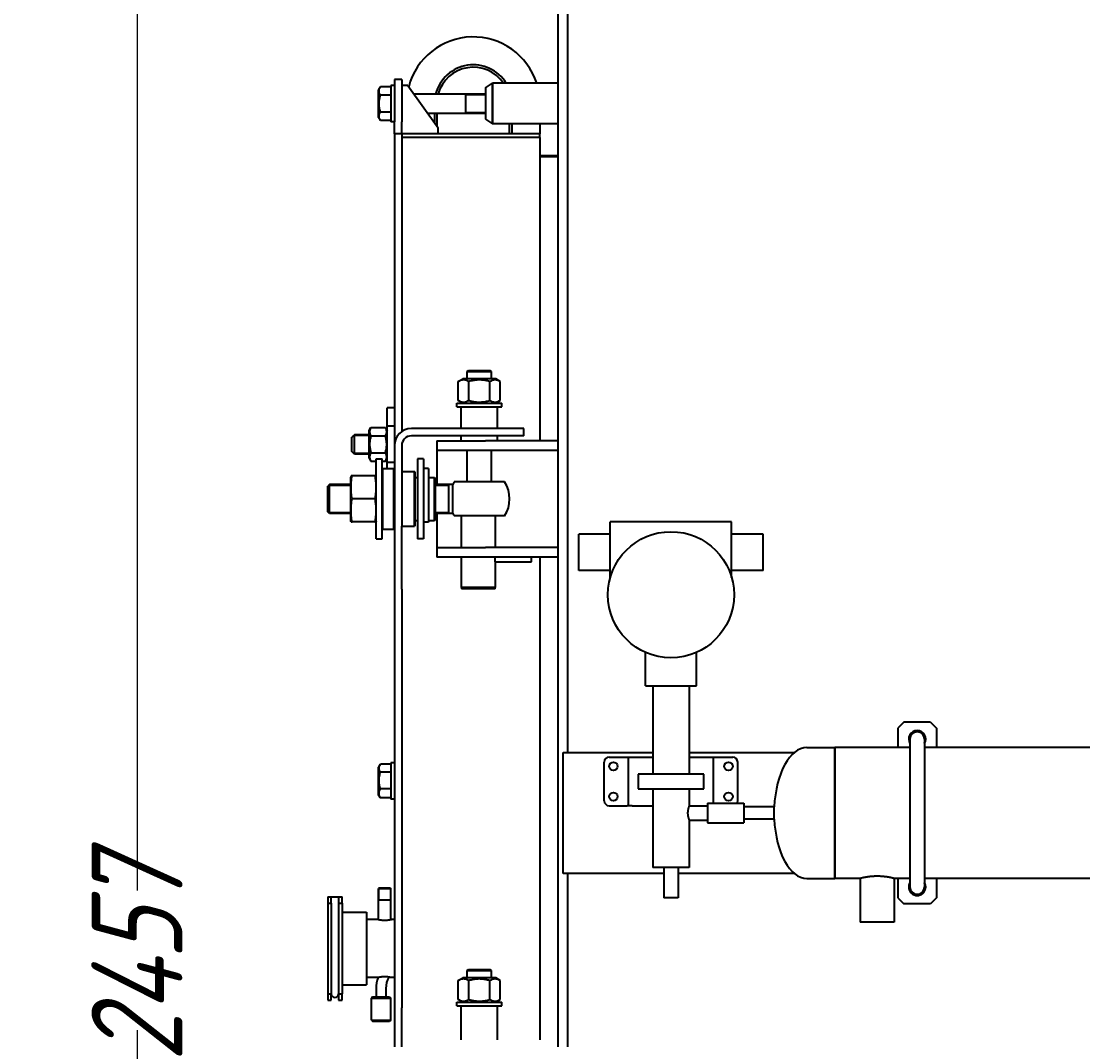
# Model space of a CAD drawing. Header units: millimetres. Extents: x -4428 to 3866, y -3426 to 3855.
# Tile 51 of 191: x -4388 to -3513, y 1719 to 2559. Entities that reach past the tile are written whole.
import ezdxf

# ---------------------------------------------------------------- set-up
doc = ezdxf.new("R2010")
doc.units = ezdxf.units.MM
doc.linetypes.add('K5LT_BASIC', pattern=[0])
doc.linetypes.add('K5LT_THIN', pattern=[0])
doc.layers.add('Системный слой', color=7, linetype='Continuous')
doc.styles.add('KDIMTEXTSTYLE', font='GOST_AU.SHX', dxfattribs={"width": 0.96, "oblique": 15, "height": 5})
doc.dimstyles.new('KDIMSTYLE (1.00)', dxfattribs={"dimtxt": 5, "dimasz": 1, "dimexe": 2, "dimexo": 0, "dimgap": 1, "dimtad": 1, "dimtxsty": 'KDIMTEXTSTYLE', "dimsah": 1, "dimcen": 0, "dimdle": 1, "dimadec": 0, "dimazin": 0, "dimtfac": 0.667, "dimtmove": 0, "dimatfit": 3, "dimfxl": 1, "dimtvp": 1, "dimtolj": 1, "dimtzin": 0, "dimarcsym": 0})

# ---------------------------------------------------------------- blocks, each defined once
blk = doc.blocks.new('KDIMARROW_01')
at = {"layer": 'Системный слой'}
blk.add_hatch(color=0, dxfattribs=at).paths.add_polyline_path([(0, 0), (-5, 0.66), (-4.5, 0), (-5, -0.66)])
at = {"layer": 'Системный слой', "color": 0, "linetype": 'K5LT_THIN', "lineweight": 20}
for p, q in [((-4.5, 0), (-5, 0.66)), ((-5, 0.66), (0, 0)), ((0, 0), (-5, -0.66)), ((-5, -0.66), (-4.5, 0)), ((0, 0), (-1, 0))]:
    blk.add_line(p, q, dxfattribs=at)
blk = doc.blocks.new('U0')
at = {"layer": 'Системный слой', "color": 150, "linetype": 'K5LT_BASIC', "lineweight": 40, "true_color": 0x0080ff}
for p, q in [((-3945.34, 1917.57), (-3945.34, 3012.57)), ((-3937.34, 1955.57), (-3937.34, 3012.57)), ((-4091.92, 2504.43), (-4093.34, 2501.97)), ((-4083.34, 2504.43), (-4091.92, 2504.43)), ((-4083.34, 2505.57), (-4083.34, 2475.57)), ((-4080.34, 2505.57), (-4083.34, 2505.57)), ((-4080.34, 2510.57), (-4080.34, 2500.57)), ((-4074.34, 2510.57), (-4080.34, 2510.57)), ((-4074.34, 2510.57), (-4074.34, 2500.57)), ((-4069.34, 2505.57), (-4074.34, 2505.57)), ((-4069.34, 2505.57), (-4044.34, 2470.57)), ((-4005.36, 2503.49), (-3999.34, 2507.32)), ((-4005.36, 2503.49), (-4005.36, 2477.66)), ((-3999.34, 2498.61), (-3999.34, 2507.32)), ((-3945.34, 2507.32), (-3999.34, 2507.32)), ((-3999.34, 2507.32), (-3999.34, 2473.82)), ((-4093.34, 2484.87), (-4093.34, 2501.97)), ((-4083.34, 2497.5), (-4091.92, 2497.5)), ((-4080.34, 2500.57), (-4080.34, 2475.57)), ((-4074.34, 2500.57), (-4074.34, 2475.57)), ((-4064.34, 2498.57), (-4005.36, 2498.57)), ((-4021.34, 2482.57), (-4021.34, 2498.57)), ((-3999.34, 2473.82), (-3999.34, 2498.61)), ((-4093.34, 2479.17), (-4093.34, 2484.87)), ((-4091.92, 2476.72), (-4093.34, 2479.17)), ((-4083.34, 2483.64), (-4091.92, 2483.64)), ((-4083.34, 2476.72), (-4091.92, 2476.72)), ((-4052.91, 2482.57), (-4005.36, 2482.57)), ((-4047.34, 2482.57), (-4047.34, 2474.77)), ((-4045.34, 2482.57), (-4045.34, 2471.97)), ((-4005.36, 2477.66), (-3999.34, 2473.82)), ((-4080.34, 2475.57), (-4083.34, 2475.57)), ((-4080.34, 2465.57), (-4080.34, 2475.57)), ((-4074.34, 2465.57), (-4074.34, 2475.57)), ((-4044.34, 2465.57), (-4044.34, 2470.57)), ((-3945.34, 2473.82), (-3999.34, 2473.82)), ((-3985.34, 2465.57), (-3985.34, 2473.82)), ((-3983.34, 2465.57), (-3983.34, 2473.82)), ((-3960.34, 2473.82), (-3960.34, 2465.57)), ((-4080.34, 2465.57), (-4080.34, 2208.57)), ((-4074.34, 2465.57), (-4080.34, 2465.57)), ((-3960.34, 2465.57), (-4074.34, 2465.57)), ((-4074.34, 2465.57), (-4074.34, 2220.06)), ((-3960.34, 2462.57), (-4074.34, 2462.57)), ((-4074.34, 2462.57), (-4074.34, 2220.06)), ((-3960.34, 2462.57), (-3960.34, 2465.57)), ((-3960.34, 2462.57), (-3960.34, 2212.57)), ((-3945.34, 2447.57), (-3960.34, 2447.57)), ((-3960.34, 2447.08), (-3945.34, 2447.08)), ((-4020.34, 2269.57), (-4019.34, 2270.57)), ((-4020.34, 2263.57), (-4020.34, 2269.57)), ((-4020.34, 2269.57), (-4000.34, 2269.57)), ((-4019.34, 2270.57), (-4001.34, 2270.57)), ((-4000.34, 2269.57), (-4001.34, 2270.57)), ((-4000.34, 2263.57), (-4000.34, 2269.57)), ((-4027.66, 2261.37), (-4023.84, 2263.57)), ((-4027.66, 2245.78), (-4027.66, 2261.37)), ((-3996.84, 2263.57), (-4023.84, 2263.57)), ((-4019, 2245.78), (-4019, 2261.37)), ((-4001.68, 2245.78), (-4001.68, 2261.37)), ((-3993.02, 2261.37), (-3996.84, 2263.57)), ((-3993.02, 2245.78), (-3993.02, 2261.37)), ((-4028.84, 2240.57), (-4028.84, 2243.57)), ((-4028.84, 2243.57), (-3991.84, 2243.57)), ((-4028.84, 2240.57), (-3991.84, 2240.57)), ((-4023.84, 2243.57), (-4027.66, 2245.78)), ((-4025.34, 2222.57), (-4025.34, 2240.57)), ((-3996.84, 2243.57), (-3993.02, 2245.78)), ((-3995.34, 2222.57), (-3995.34, 2240.57)), ((-3991.84, 2240.57), (-3991.84, 2243.57)), ((-4080.34, 2239.57), (-4086.34, 2239.57)), ((-4086.34, 2224.57), (-4086.34, 2239.57)), ((-4101.14, 2220.97), (-4099.72, 2223.43)), ((-4099.72, 2223.43), (-4087.75, 2223.43)), ((-4087.75, 2223.43), (-4086.34, 2220.97)), ((-4086.34, 2194.57), (-4086.34, 2224.57)), ((-4080.34, 2224.57), (-4086.34, 2224.57)), ((-4113.34, 2217.57), (-4115.34, 2215.57)), ((-4115.34, 2209.57), (-4115.34, 2215.57)), ((-4101.14, 2217.57), (-4113.34, 2217.57)), ((-4113.34, 2209.57), (-4113.34, 2217.57)), ((-4101.14, 2203.87), (-4101.14, 2220.97)), ((-4099.72, 2216.5), (-4087.75, 2216.5)), ((-3998.67, 2222.57), (-4066.34, 2222.57)), ((-3998.67, 2216.57), (-4066.34, 2216.57)), ((-4025.34, 2212.57), (-4025.34, 2216.57)), ((-3973.67, 2222.57), (-3998.67, 2222.57)), ((-3973.67, 2216.57), (-3998.67, 2216.57)), ((-3995.34, 2212.57), (-3995.34, 2216.57)), ((-3973.67, 2216.57), (-3973.67, 2222.57)), ((-4115.34, 2203.57), (-4115.34, 2209.57)), ((-4113.34, 2201.57), (-4113.34, 2209.57)), ((-4080.34, 2208.57), (-4080.34, 2142.21)), ((-4074.34, 2208.57), (-4074.34, 2142.21)), ((-4045.34, 2212.57), (-4045.34, 2204.57)), ((-4045.34, 2212.57), (-4005.34, 2212.57)), ((-3945.34, 2212.57), (-4005.34, 2212.57)), ((-4113.34, 2201.57), (-4115.34, 2203.57)), ((-4101.14, 2201.57), (-4113.34, 2201.57)), ((-4101.14, 2198.17), (-4101.14, 2203.87)), ((-4101.14, 2198.17), (-4099.72, 2195.72)), ((-4099.72, 2202.64), (-4087.75, 2202.64)), ((-4095.34, 2164.57), (-4095.34, 2197.57)), ((-4095.34, 2197.57), (-4090.34, 2197.57)), ((-4090.34, 2164.57), (-4090.34, 2197.57)), ((-4087.75, 2195.72), (-4086.34, 2198.17)), ((-4061.34, 2197.57), (-4061.34, 2131.57)), ((-4056.34, 2197.57), (-4061.34, 2197.57)), ((-4056.34, 2197.57), (-4056.34, 2131.57)), ((-4045.34, 2204.57), (-4045.34, 2194.57)), ((-4005.34, 2204.57), (-4045.34, 2204.57)), ((-4020.34, 2178.57), (-4020.34, 2204.57)), ((-3945.34, 2204.57), (-4005.34, 2204.57)), ((-4000.34, 2178.57), (-4000.34, 2204.57)), ((-4099.72, 2195.72), (-4095.34, 2195.72)), ((-4090.34, 2195.72), (-4087.75, 2195.72)), ((-4089.84, 2189.57), (-4090.34, 2189.07)), ((-4089.84, 2189.57), (-4080.84, 2189.57)), ((-4089.84, 2174.52), (-4089.84, 2189.57)), ((-4086.34, 2189.57), (-4086.34, 2194.57)), ((-4080.34, 2194.57), (-4086.34, 2194.57)), ((-4080.84, 2174.52), (-4080.84, 2189.57)), ((-4080.84, 2189.57), (-4080.34, 2189.07)), ((-4052.34, 2189.57), (-4056.34, 2189.57)), ((-4052.34, 2189.57), (-4052.34, 2145.36)), ((-4045.34, 2194.57), (-4045.34, 2176.57)), ((-4116.08, 2183.57), (-4116.34, 2182.62)), ((-4116.08, 2183.57), (-4116.34, 2182.62)), ((-4116.34, 2146.53), (-4116.34, 2182.62)), ((-4115.29, 2183.57), (-4116.08, 2183.57)), ((-4096.38, 2183.57), (-4115.29, 2183.57)), ((-4095.59, 2183.57), (-4096.38, 2183.57)), ((-4095.34, 2182.62), (-4095.59, 2183.57)), ((-4074.34, 2187.07), (-4063.84, 2187.07)), ((-4063.84, 2173.53), (-4063.84, 2187.07)), ((-4063.34, 2186.57), (-4063.84, 2187.07)), ((-4063.34, 2173.33), (-4063.34, 2186.57)), ((-4063.34, 2182.32), (-4061.34, 2182.32)), ((-4052.34, 2182.32), (-4047.34, 2182.32)), ((-4047.34, 2146.82), (-4047.34, 2182.32)), ((-4047.34, 2182.32), (-4046.34, 2181.32)), ((-4046.34, 2147.82), (-4046.34, 2181.32)), ((-4133.84, 2176.57), (-4135.34, 2175.07)), ((-4135.34, 2154.07), (-4135.34, 2175.07)), ((-4116.34, 2176.57), (-4133.84, 2176.57)), ((-4133.84, 2152.57), (-4133.84, 2176.57)), ((-4089.84, 2139.57), (-4089.84, 2174.52)), ((-4080.84, 2139.57), (-4080.84, 2174.52)), ((-4063.84, 2142.07), (-4063.84, 2173.53)), ((-4063.34, 2142.57), (-4063.34, 2173.33)), ((-4032.27, 2176.57), (-4046.34, 2176.57)), ((-4035.34, 2152.57), (-4035.34, 2176.57)), ((-4032.27, 2152.57), (-4032.27, 2176.57)), ((-4010.34, 2178.57), (-4031.05, 2178.57)), ((-3989.62, 2178.57), (-4010.34, 2178.57)), ((-4096.38, 2164.57), (-4115.29, 2164.57)), ((-4095.34, 2131.57), (-4095.34, 2164.57)), ((-4090.34, 2131.57), (-4090.34, 2164.57)), ((-4133.84, 2152.57), (-4135.34, 2154.07)), ((-4116.34, 2152.57), (-4133.84, 2152.57)), ((-4116.08, 2145.57), (-4116.34, 2146.53)), ((-4116.08, 2145.57), (-4116.34, 2146.53)), ((-4116.08, 2145.57), (-4115.29, 2145.57)), ((-4096.38, 2145.57), (-4115.29, 2145.57)), ((-4096.38, 2145.57), (-4095.59, 2145.57)), ((-4095.34, 2146.53), (-4095.59, 2145.57)), ((-4063.34, 2146.82), (-4061.34, 2146.82)), ((-4052.34, 2145.36), (-4056.34, 2145.36)), ((-4052.34, 2145.36), (-4056.34, 2145.36)), ((-4052.34, 2146.82), (-4047.34, 2146.82)), ((-4047.34, 2146.82), (-4046.34, 2147.82)), ((-4032.27, 2152.57), (-4046.34, 2152.57)), ((-4045.34, 2152.57), (-4045.34, 2134.57)), ((-4010.34, 2150.57), (-4031.05, 2150.57)), ((-4025.34, 2150.57), (-4025.34, 2124.57)), ((-3989.62, 2150.57), (-4010.34, 2150.57)), ((-3997.34, 2150.57), (-3997.34, 2124.57)), ((-3902.34, 2099.86), (-3902.34, 2145.57)), ((-3802.34, 2145.57), (-3902.34, 2145.57)), ((-3802.34, 2099.86), (-3802.34, 2145.57)), ((-4089.84, 2139.57), (-4090.34, 2140.07)), ((-4089.84, 2139.57), (-4080.84, 2139.57)), ((-4080.84, 2139.57), (-4080.34, 2140.07)), ((-4080.34, 2142.21), (-4080.34, 2090.25)), ((-4074.34, 2090.25), (-4074.34, 2142.21)), ((-4074.34, 2142.07), (-4063.84, 2142.07)), ((-4063.34, 2142.57), (-4063.84, 2142.07)), ((-3902.34, 2135.57), (-3928.34, 2135.57)), ((-3928.34, 2120.57), (-3928.34, 2135.57)), ((-3776.34, 2135.57), (-3802.34, 2135.57)), ((-3776.34, 2120.57), (-3776.34, 2135.57)), ((-4095.34, 2131.57), (-4090.34, 2131.57)), ((-4056.34, 2131.57), (-4061.34, 2131.57)), ((-4045.34, 2134.57), (-4045.34, 2124.57)), ((-4045.34, 2124.57), (-4045.34, 2116.57)), ((-4045.34, 2124.57), (-4005.34, 2124.57)), ((-3945.34, 2124.57), (-4005.34, 2124.57)), ((-3928.34, 2105.57), (-3928.34, 2120.57)), ((-3776.34, 2105.57), (-3776.34, 2120.57)), ((-4005.34, 2116.57), (-4045.34, 2116.57)), ((-4025.34, 2116.57), (-4025.34, 2091.57)), ((-3945.34, 2116.57), (-4005.34, 2116.57)), ((-3997.34, 2112.57), (-3997.34, 2116.57)), ((-3997.34, 2112.57), (-3997.34, 2091.57)), ((-3997.34, 2112.57), (-3967.34, 2112.57)), ((-3967.34, 2112.57), (-3967.34, 2116.57)), ((-3960.34, 2116.57), (-3960.34, 1718.57)), ((-3902.34, 2105.57), (-3928.34, 2105.57)), ((-3776.34, 2105.57), (-3802.34, 2105.57)), ((-4080.34, 2090.25), (-4080.34, 2066.15)), ((-4074.34, 2090.25), (-4074.34, 2066.15)), ((-4025.34, 2091.57), (-4024.34, 2090.57)), ((-3997.34, 2091.57), (-4025.34, 2091.57)), ((-3997.34, 2090.57), (-4024.34, 2090.57)), ((-3997.34, 2090.57), (-3997.34, 2091.57)), ((-4080.34, 2066.15), (-4080.34, 2008.29)), ((-4074.34, 2066.15), (-4074.34, 2008.29)), ((-3873.34, 2010.57), (-3873.34, 2038)), ((-3831.34, 2010.57), (-3831.34, 2038)), ((-4080.34, 2008.29), (-4080.34, 1826.85)), ((-4074.34, 2008.29), (-4074.34, 1826.85)), ((-4074.34, 2008.29), (-4074.34, 1826.85)), ((-3873.34, 2010.57), (-3852.34, 2010.57)), ((-3867.34, 2010.57), (-3867.34, 1937.57)), ((-3852.34, 2010.57), (-3831.34, 2010.57)), ((-3837.34, 2010.57), (-3837.34, 1937.57)), ((-3660.34, 1980.57), (-3665.34, 1975.57)), ((-3638.34, 1980.57), (-3660.34, 1980.57)), ((-3638.34, 1980.57), (-3633.34, 1975.57)), ((-3665.34, 1975.57), (-3665.34, 1959.57)), ((-3633.34, 1975.57), (-3633.34, 1959.57)), ((-3655.34, 1966.57), (-3655.34, 1844.57)), ((-3643.34, 1966.57), (-3643.34, 1844.57)), ((-3941.34, 1855.57), (-3941.34, 1955.57)), ((-3941.34, 1955.57), (-3931.34, 1955.57)), ((-3931.34, 1955.57), (-3867.34, 1955.57)), ((-3837.34, 1955.57), (-3750.53, 1955.57)), ((-3740.34, 1959.57), (-3717.34, 1959.57)), ((-3655.34, 1959.57), (-3717.34, 1959.57)), ((-3717.34, 1851.57), (-3717.34, 1959.57)), ((-3717.34, 1959.57), (-3717.34, 1866.08)), ((-3485.34, 1959.57), (-3643.34, 1959.57)), ((-4092.07, 1945.58), (-4093.34, 1943.39)), ((-4093.34, 1938.03), (-4093.34, 1943.39)), ((-4083.34, 1945.84), (-4091.92, 1945.84)), ((-4083.34, 1946.99), (-4083.34, 1916.99)), ((-4080.34, 1946.99), (-4083.34, 1946.99)), ((-3907.34, 1915.57), (-3907.34, 1947.57)), ((-3903.34, 1951.57), (-3888.34, 1951.57)), ((-3888.34, 1951.57), (-3887.34, 1951.57)), ((-3887.34, 1911.57), (-3887.34, 1951.57)), ((-3887.34, 1951.57), (-3884.34, 1951.57)), ((-3884.34, 1951.57), (-3867.34, 1951.57)), ((-3837.34, 1951.57), (-3820.34, 1951.57)), ((-3820.34, 1951.57), (-3817.34, 1951.57)), ((-3817.34, 1951.57), (-3816.34, 1951.57)), ((-3817.34, 1913.57), (-3817.34, 1951.57)), ((-3816.34, 1951.57), (-3801.34, 1951.57)), ((-3797.34, 1915.57), (-3797.34, 1947.57)), ((-4093.34, 1920.59), (-4093.34, 1938.03)), ((-4083.34, 1939.33), (-4091.92, 1939.33)), ((-3879.34, 1937.57), (-3879.34, 1925.57)), ((-3825.34, 1937.57), (-3879.34, 1937.57)), ((-3825.34, 1925.57), (-3825.34, 1937.57)), ((-4083.34, 1925.49), (-4091.92, 1925.49)), ((-3879.34, 1925.57), (-3825.34, 1925.57)), ((-3867.34, 1925.57), (-3867.34, 1860.57)), ((-3837.34, 1925.57), (-3837.34, 1911.57)), ((-4092.07, 1918.4), (-4093.34, 1920.59)), ((-4083.34, 1918.14), (-4091.92, 1918.14)), ((-4080.34, 1916.99), (-4083.34, 1916.99)), ((-3945.34, 822.57), (-3945.34, 1917.57)), ((-3903.34, 1911.57), (-3888.34, 1911.57)), ((-3887.34, 1911.57), (-3888.34, 1911.57)), ((-3884.34, 1911.57), (-3887.34, 1911.57)), ((-3884.34, 1911.57), (-3867.34, 1911.57)), ((-3837.34, 1911.57), (-3822.34, 1911.57)), ((-3822.34, 1913.57), (-3822.34, 1897.57)), ((-3822.34, 1913.57), (-3792.34, 1913.57)), ((-3792.34, 1913.57), (-3792.34, 1897.57)), ((-3767.22, 1910.57), (-3792.34, 1910.57)), ((-3767.22, 1900.57), (-3767.22, 1910.57)), ((-3837.34, 1899.57), (-3837.34, 1860.57)), ((-3837.34, 1899.57), (-3822.34, 1899.57)), ((-3767.22, 1900.57), (-3792.34, 1900.57)), ((-3822.34, 1897.57), (-3792.34, 1897.57)), ((-3717.34, 1866.08), (-3717.34, 1851.57)), ((-3931.34, 1855.57), (-3941.34, 1855.57)), ((-3937.34, 822.57), (-3937.34, 1855.57)), ((-3858.34, 1855.57), (-3931.34, 1855.57)), ((-3837.34, 1860.57), (-3867.34, 1860.57)), ((-3858.34, 1860.57), (-3858.34, 1835.57)), ((-3846.34, 1860.57), (-3846.34, 1835.57)), ((-3750.53, 1855.57), (-3846.34, 1855.57)), ((-3740.34, 1851.57), (-3717.34, 1851.57)), ((-3696.34, 1851.57), (-3717.34, 1851.57)), ((-3696.34, 1851.57), (-3696.34, 1815.57)), ((-3655.34, 1851.57), (-3668.34, 1851.57)), ((-3668.34, 1851.57), (-3668.34, 1815.57)), ((-3665.34, 1851.57), (-3665.34, 1835.57)), ((-3485.34, 1851.57), (-3643.34, 1851.57)), ((-3633.34, 1851.57), (-3633.34, 1835.57)), ((-4092.84, 1843.85), (-4093.34, 1843.35)), ((-4093.34, 1817.74), (-4093.34, 1843.35)), ((-4093.34, 1843.35), (-4083.34, 1843.35)), ((-4092.84, 1843.85), (-4083.84, 1843.85)), ((-4083.84, 1843.85), (-4083.34, 1843.35)), ((-4083.34, 1817.74), (-4083.34, 1843.35)), ((-4135.34, 1836.35), (-4132.34, 1836.35)), ((-4135.34, 1836.35), (-4135.34, 1831.35)), ((-4135.34, 1831.35), (-4132.34, 1831.35)), ((-4135.34, 1831.35), (-4135.34, 1756.35)), ((-4132.34, 1831.35), (-4132.34, 1836.35)), ((-4132.34, 1836.35), (-4126.34, 1836.35)), ((-4132.34, 1831.35), (-4132.34, 1756.35)), ((-4126.34, 1836.35), (-4123.34, 1836.35)), ((-4126.34, 1836.35), (-4126.34, 1831.35)), ((-4126.34, 1831.35), (-4123.34, 1831.35)), ((-4126.34, 1831.35), (-4126.34, 1756.35)), ((-4123.34, 1831.35), (-4123.34, 1836.35)), ((-4123.34, 1831.35), (-4123.34, 1756.35)), ((-4093.34, 1833.85), (-4083.34, 1833.85)), ((-3846.34, 1835.57), (-3858.34, 1835.57)), ((-3665.34, 1835.57), (-3660.34, 1830.57)), ((-3638.34, 1830.57), (-3660.34, 1830.57)), ((-3633.34, 1835.57), (-3638.34, 1830.57)), ((-4123.34, 1823.85), (-4103.34, 1823.85)), ((-4103.34, 1823.85), (-4103.34, 1763.85)), ((-4080.34, 1826.85), (-4080.34, 1769)), ((-4074.34, 1826.85), (-4074.34, 1769)), ((-4093.84, 1817.85), (-4103.34, 1817.85)), ((-4080.34, 1817.85), (-4082.84, 1817.85)), ((-3668.35, 1815.57), (-3696.34, 1815.57)), ((-3668.34, 1815.57), (-3668.35, 1815.57)), ((-4020.34, 1775.57), (-4019.34, 1776.57)), ((-4019.34, 1776.57), (-4001.34, 1776.57)), ((-4000.34, 1775.57), (-4001.34, 1776.57)), ((-4093.85, 1769.85), (-4103.34, 1769.85)), ((-4080.34, 1769.85), (-4082.84, 1769.85)), ((-4080.34, 1769), (-4080.34, 1744.89)), ((-4074.34, 1769), (-4074.34, 1744.89)), ((-4027.66, 1767.37), (-4023.84, 1769.57)), ((-3996.84, 1769.57), (-4023.84, 1769.57)), ((-4020.34, 1769.57), (-4020.34, 1775.57)), ((-4020.34, 1775.57), (-4000.34, 1775.57)), ((-4000.34, 1769.57), (-4000.34, 1775.57)), ((-3993.02, 1767.37), (-3996.84, 1769.57)), ((-4123.34, 1763.85), (-4103.34, 1763.85)), ((-4095.34, 1760.85), (-4095.34, 1753.85)), ((-4087.34, 1760.85), (-4087.34, 1753.85)), ((-4027.66, 1751.78), (-4027.66, 1767.37)), ((-4019, 1751.78), (-4019, 1767.37)), ((-4001.68, 1751.78), (-4001.68, 1767.37)), ((-3993.02, 1751.78), (-3993.02, 1767.37)), ((-4135.34, 1756.35), (-4135.34, 1751.35)), ((-4135.34, 1756.35), (-4132.34, 1756.35)), ((-4135.34, 1751.35), (-4132.34, 1751.35)), ((-4132.34, 1751.35), (-4132.34, 1756.35)), ((-4126.34, 1756.35), (-4126.34, 1751.35)), ((-4126.34, 1756.35), (-4123.34, 1756.35)), ((-4126.34, 1751.35), (-4123.34, 1751.35)), ((-4123.34, 1751.35), (-4123.34, 1756.35)), ((-4098.34, 1753.85), (-4099.34, 1752.85)), ((-4099.34, 1734.85), (-4099.34, 1752.85)), ((-4099.34, 1752.85), (-4092.6, 1752.85)), ((-4098.34, 1753.85), (-4092.45, 1753.85)), ((-4092.6, 1752.85), (-4083.34, 1752.85)), ((-4092.45, 1753.85), (-4084.34, 1753.85)), ((-4084.34, 1753.85), (-4083.34, 1752.85)), ((-4083.34, 1734.85), (-4083.34, 1752.85)), ((-4023.84, 1749.57), (-4027.66, 1751.78)), ((-3996.84, 1749.57), (-3993.02, 1751.78)), ((-4080.34, 1744.89), (-4080.34, 1692.93)), ((-4074.34, 1692.93), (-4074.34, 1744.89)), ((-4028.84, 1746.57), (-4028.84, 1749.57)), ((-4028.84, 1749.57), (-3991.84, 1749.57)), ((-4028.84, 1746.57), (-3991.84, 1746.57)), ((-4025.34, 1718.57), (-4025.34, 1746.57)), ((-3995.34, 1718.57), (-3995.34, 1746.57)), ((-3991.84, 1746.57), (-3991.84, 1749.57)), ((-4099.34, 1734.85), (-4092.6, 1734.85)), ((-4099.34, 1734.85), (-4098.34, 1733.85)), ((-4098.34, 1733.85), (-4092.45, 1733.85)), ((-4092.6, 1734.85), (-4083.34, 1734.85)), ((-4092.45, 1733.85), (-4084.34, 1733.85)), ((-4083.34, 1734.85), (-4084.34, 1733.85))]:
    blk.add_line(p, q, dxfattribs=at)
at = {"layer": 'Системный слой', "color": 7, "linetype": 'K5LT_THIN', "lineweight": 20}
for p, q in [((-4021.34, 2497.49), (-4005.36, 2497.49)), ((-4021.34, 2483.65), (-4005.36, 2483.65)), ((-4113.34, 2216.49), (-4114.42, 2216.49)), ((-4101.14, 2216.49), (-4113.34, 2216.49)), ((-4113.34, 2202.65), (-4114.42, 2202.65)), ((-4101.14, 2202.65), (-4113.34, 2202.65)), ((-4133.84, 2175.49), (-4134.92, 2175.49)), ((-4116.34, 2175.49), (-4133.84, 2175.49)), ((-4035.34, 2175.49), (-4046.34, 2175.49)), ((-4133.84, 2153.65), (-4134.92, 2153.65)), ((-4116.34, 2153.65), (-4133.84, 2153.65)), ((-4035.34, 2153.65), (-4046.34, 2153.65)), ((-4092.8, 1843.85), (-4092.8, 1843.35)), ((-4092.8, 1833.85), (-4092.8, 1843.35)), ((-4083.88, 1843.85), (-4083.88, 1843.35)), ((-4083.88, 1833.85), (-4083.88, 1843.35))]:
    blk.add_line(p, q, dxfattribs=at)
at = {"layer": 'Системный слой', "color": 150, "linetype": 'K5LT_BASIC', "lineweight": 40, "true_color": 0x0080ff}
for centre, radius in [((-3852.34, 2085.57), 52), ((-3899.84, 1944.07), 3.5), ((-3804.84, 1944.07), 3.5), ((-3899.84, 1919.07), 3.5), ((-3804.84, 1919.07), 3.5)]:
    blk.add_circle(centre, radius, dxfattribs=at)
for centre, radius, start, end in [((-4015.34, 2490.57), 55, 17.73082, 165.36073), ((-4015.34, 2490.57), 32, 31.56312, 165.52249), ((-4015.34, 2490.57), 30, 33.94061, 164.53399), ((-4066.34, 2208.57), 14, 90, 180), ((-4066.34, 2208.57), 8, 90, 180), ((-4010.34, 2164.57), 25, 145.9442, 151.31472), ((-4010.34, 2164.57), 25, 325.9442, 34.0558), ((-4010.34, 2164.57), 25, 208.68533, 214.0558), ((-3649.34, 1966.57), 7, 90, 211.00272), ((-3649.34, 1966.57), 6.75, 0, 207.26604), ((-3649.34, 1966.57), 6, 0, 180), ((-3649.34, 1966.57), 7, 328.99728, 90), ((-3649.34, 1966.57), 6.75, 332.73396, 0), ((-3903.34, 1947.57), 4, 90, 180), ((-3801.34, 1947.57), 4, 0, 90), ((-3903.34, 1915.57), 4, 180, 270), ((-3801.34, 1915.57), 4, 330, 0), ((-3649.34, 1844.57), 7, 148.99728, 31.00272), ((-3649.34, 1844.57), 6.75, 152.73396, 0), ((-3649.34, 1844.57), 6.75, 0, 27.26604), ((-3649.34, 1844.57), 6, 180, 0), ((-4067.34, 1760.85), 28, 161.25066, 180), ((-4067.34, 1760.85), 20, 151.96508, 180), ((-4129.34, 1756.35), 3, 180, 0)]:
    blk.add_arc(centre, radius, start, end, dxfattribs=at)
at = {"layer": 'Системный слой', "color": 7, "linetype": 'K5LT_THIN', "lineweight": 20}
blk.add_arc((-3649.34, 1844.57), 6, 179.99955, 180, dxfattribs=at)
at = {"layer": 'Системный слой', "color": 150, "linetype": 'K5LT_BASIC', "lineweight": 40, "true_color": 0x0080ff}
for major_axis, start_param, end_param in [((0, 54), 0, 1.478071), ((0, -54), 4.805114, 6.283185)]:
    blk.add_ellipse((-3740.34, 1905.57), major_axis=major_axis, ratio=0.5, start_param=start_param, end_param=end_param, dxfattribs=at)
for points, knots in [([(-4091.92, 2497.5), (-4092.09, 2497.81), (-4092.36, 2498.31), (-4092.63, 2498.98), (-4092.79, 2499.5), (-4092.9, 2499.98), (-4092.97, 2500.42), (-4093, 2500.86), (-4092.99, 2501.26), (-4092.94, 2501.71), (-4092.86, 2502.19), (-4092.69, 2502.79), (-4092.4, 2503.54), (-4092.11, 2504.1), (-4091.92, 2504.43)], [0, 0, 0, 0, 2.031939, 3.311633, 4.396645, 5.423589, 6.350589, 7.262712, 8.209919, 8.934797, 10.132776, 11.301719, 12.813416, 15, 15, 15, 15]), ([(-4091.92, 2483.64), (-4092.01, 2483.97), (-4092.24, 2484.79), (-4092.58, 2486.29), (-4092.83, 2487.8), (-4092.93, 2488.96), (-4092.97, 2489.61), (-4092.98, 2490.03), (-4092.99, 2490.38), (-4092.99, 2490.76), (-4092.98, 2491.24), (-4092.96, 2491.81), (-4092.9, 2492.63), (-4092.76, 2493.81), (-4092.51, 2495.17), (-4092.21, 2496.43), (-4092.02, 2497.15), (-4091.92, 2497.5)], [0, 0, 0, 0, 3.152296, 8.024027, 14.430358, 17.4743, 18.996271, 20.518242, 21.409855, 22.301468, 24.084694, 25.867919, 27.651145, 31.792504, 37.072525, 40.536262, 44, 44, 44, 44]), ([(-4091.92, 2476.72), (-4092.07, 2476.99), (-4092.31, 2477.43), (-4092.56, 2478.02), (-4092.7, 2478.42), (-4092.81, 2478.8), (-4092.9, 2479.19), (-4092.97, 2479.64), (-4092.99, 2480.06), (-4092.99, 2480.46), (-4092.95, 2480.85), (-4092.89, 2481.22), (-4092.79, 2481.65), (-4092.61, 2482.24), (-4092.31, 2482.93), (-4092.04, 2483.43), (-4091.92, 2483.64)], [0, 0, 0, 0, 2.031977, 3.339718, 4.35691, 4.982864, 6.146734, 7.197334, 8.231074, 9.204643, 10.126104, 11.032386, 11.927409, 13.242826, 15.356581, 17, 17, 17, 17]), ([(-4019, 2261.37), (-4019.48, 2261.65), (-4020.22, 2262.02), (-4021.15, 2262.36), (-4021.76, 2262.53), (-4022.28, 2262.63), (-4022.79, 2262.69), (-4023.29, 2262.71), (-4023.79, 2262.7), (-4024.27, 2262.64), (-4024.77, 2262.55), (-4025.35, 2262.41), (-4026.32, 2262.07), (-4027.11, 2261.68), (-4027.66, 2261.37)], [0, 0, 0, 0, 2.598015, 3.881107, 4.839601, 5.73075, 6.542456, 7.499701, 8.245263, 9.112845, 9.974779, 10.829749, 12.096374, 15, 15, 15, 15]), ([(-4001.68, 2261.37), (-4002.07, 2261.48), (-4002.86, 2261.7), (-4004.14, 2262), (-4005.51, 2262.28), (-4007, 2262.51), (-4008.07, 2262.61), (-4008.73, 2262.66), (-4009.17, 2262.68), (-4009.85, 2262.71), (-4010.7, 2262.71), (-4011.5, 2262.68), (-4012.25, 2262.64), (-4013, 2262.57), (-4014.04, 2262.45), (-4015.44, 2262.23), (-4017.19, 2261.86), (-4018.4, 2261.54), (-4019, 2261.37)], [0, 0, 0, 0, 2.939947, 5.879893, 9.40783, 12.935766, 16.692627, 17.123365, 17.687913, 19.835521, 21.98313, 23.782738, 25.582346, 27.381955, 29.181563, 33.055753, 37.527877, 42, 42, 42, 42]), ([(-3993.02, 2261.37), (-3993.5, 2261.65), (-3994.24, 2262.02), (-3995.17, 2262.36), (-3995.78, 2262.53), (-3996.29, 2262.63), (-3996.81, 2262.69), (-3997.3, 2262.71), (-3997.81, 2262.7), (-3998.29, 2262.64), (-3998.79, 2262.55), (-3999.37, 2262.41), (-4000.34, 2262.07), (-4001.13, 2261.68), (-4001.68, 2261.37)], [0, 0, 0, 0, 2.598015, 3.881107, 4.839601, 5.73075, 6.542456, 7.499701, 8.245263, 9.112845, 9.974779, 10.829749, 12.096374, 15, 15, 15, 15]), ([(-4027.66, 2245.78), (-4027.17, 2245.5), (-4026.43, 2245.12), (-4025.5, 2244.79), (-4024.9, 2244.62), (-4024.38, 2244.52), (-4023.86, 2244.45), (-4023.37, 2244.43), (-4022.87, 2244.45), (-4022.38, 2244.5), (-4021.88, 2244.59), (-4021.3, 2244.74), (-4020.33, 2245.07), (-4019.54, 2245.46), (-4019, 2245.78)], [0, 0, 0, 0, 2.598015, 3.881107, 4.839601, 5.73075, 6.542456, 7.499701, 8.245263, 9.112845, 9.974779, 10.829749, 12.096374, 15, 15, 15, 15]), ([(-4019, 2245.78), (-4018.6, 2245.66), (-4017.81, 2245.45), (-4016.53, 2245.14), (-4015.17, 2244.86), (-4013.67, 2244.64), (-4012.6, 2244.53), (-4011.94, 2244.49), (-4011.5, 2244.46), (-4010.82, 2244.44), (-4009.97, 2244.44), (-4009.17, 2244.46), (-4008.42, 2244.51), (-4007.67, 2244.57), (-4006.63, 2244.69), (-4005.23, 2244.91), (-4003.48, 2245.28), (-4002.28, 2245.61), (-4001.68, 2245.78)], [0, 0, 0, 0, 2.939947, 5.879893, 9.40783, 12.935766, 16.692627, 17.123365, 17.687913, 19.835521, 21.98313, 23.782738, 25.582346, 27.381955, 29.181563, 33.055753, 37.527877, 42, 42, 42, 42]), ([(-4001.68, 2245.78), (-4001.19, 2245.5), (-4000.45, 2245.12), (-3999.52, 2244.79), (-3998.92, 2244.62), (-3998.4, 2244.52), (-3997.88, 2244.45), (-3997.39, 2244.43), (-3996.89, 2244.45), (-3996.4, 2244.5), (-3995.9, 2244.59), (-3995.32, 2244.74), (-3994.35, 2245.07), (-3993.56, 2245.46), (-3993.02, 2245.78)], [0, 0, 0, 0, 2.598015, 3.881107, 4.839601, 5.73075, 6.542456, 7.499701, 8.245263, 9.112845, 9.974779, 10.829749, 12.096374, 15, 15, 15, 15]), ([(-4099.72, 2223.43), (-4099.89, 2223.12), (-4100.16, 2222.62), (-4100.43, 2221.95), (-4100.59, 2221.43), (-4100.7, 2220.95), (-4100.77, 2220.51), (-4100.8, 2220.07), (-4100.79, 2219.67), (-4100.74, 2219.22), (-4100.66, 2218.74), (-4100.49, 2218.14), (-4100.2, 2217.39), (-4099.91, 2216.83), (-4099.72, 2216.5)], [0, 0, 0, 0, 2.031939, 3.311633, 4.396645, 5.423589, 6.350589, 7.262712, 8.209919, 8.934797, 10.132776, 11.301719, 12.813416, 15, 15, 15, 15]), ([(-4087.75, 2216.5), (-4087.58, 2216.81), (-4087.32, 2217.31), (-4087.04, 2217.98), (-4086.88, 2218.5), (-4086.77, 2218.98), (-4086.71, 2219.42), (-4086.68, 2219.86), (-4086.69, 2220.26), (-4086.73, 2220.71), (-4086.82, 2221.19), (-4086.99, 2221.79), (-4087.28, 2222.54), (-4087.57, 2223.1), (-4087.75, 2223.43)], [0, 0, 0, 0, 2.031939, 3.311633, 4.396645, 5.423589, 6.350589, 7.262712, 8.209919, 8.934797, 10.132776, 11.301719, 12.813416, 15, 15, 15, 15]), ([(-4099.72, 2216.5), (-4099.81, 2216.18), (-4100.04, 2215.35), (-4100.38, 2213.85), (-4100.63, 2212.35), (-4100.73, 2211.18), (-4100.77, 2210.53), (-4100.78, 2210.11), (-4100.79, 2209.76), (-4100.79, 2209.38), (-4100.78, 2208.91), (-4100.76, 2208.34), (-4100.7, 2207.52), (-4100.56, 2206.33), (-4100.31, 2204.98), (-4100.01, 2203.71), (-4099.82, 2203), (-4099.72, 2202.64)], [0, 0, 0, 0, 3.152296, 8.024027, 14.430358, 17.4743, 18.996271, 20.518242, 21.409855, 22.301468, 24.084694, 25.867919, 27.651145, 31.792504, 37.072525, 40.536262, 44, 44, 44, 44]), ([(-4087.75, 2202.64), (-4087.66, 2202.97), (-4087.44, 2203.79), (-4087.09, 2205.29), (-4086.85, 2206.8), (-4086.74, 2207.96), (-4086.7, 2208.61), (-4086.69, 2209.03), (-4086.68, 2209.38), (-4086.68, 2209.76), (-4086.69, 2210.24), (-4086.72, 2210.81), (-4086.78, 2211.63), (-4086.92, 2212.81), (-4087.16, 2214.17), (-4087.46, 2215.43), (-4087.65, 2216.15), (-4087.75, 2216.5)], [0, 0, 0, 0, 3.152296, 8.024027, 14.430358, 17.4743, 18.996271, 20.518242, 21.409855, 22.301468, 24.084694, 25.867919, 27.651145, 31.792504, 37.072525, 40.536262, 44, 44, 44, 44]), ([(-4099.72, 2202.64), (-4099.87, 2202.37), (-4100.11, 2201.93), (-4100.36, 2201.34), (-4100.5, 2200.94), (-4100.61, 2200.56), (-4100.7, 2200.17), (-4100.77, 2199.72), (-4100.79, 2199.3), (-4100.79, 2198.9), (-4100.75, 2198.51), (-4100.69, 2198.14), (-4100.59, 2197.71), (-4100.41, 2197.12), (-4100.11, 2196.43), (-4099.84, 2195.93), (-4099.72, 2195.72)], [0, 0, 0, 0, 2.031977, 3.339718, 4.35691, 4.982864, 6.146734, 7.197334, 8.231074, 9.204643, 10.126104, 11.032386, 11.927409, 13.242826, 15.356581, 17, 17, 17, 17]), ([(-4087.75, 2195.72), (-4087.6, 2195.99), (-4087.36, 2196.43), (-4087.11, 2197.02), (-4086.97, 2197.42), (-4086.86, 2197.8), (-4086.77, 2198.19), (-4086.71, 2198.64), (-4086.68, 2199.06), (-4086.69, 2199.46), (-4086.72, 2199.85), (-4086.78, 2200.22), (-4086.88, 2200.65), (-4087.07, 2201.24), (-4087.36, 2201.93), (-4087.63, 2202.43), (-4087.75, 2202.64)], [0, 0, 0, 0, 2.031977, 3.339718, 4.35691, 4.982864, 6.146734, 7.197334, 8.231074, 9.204643, 10.126104, 11.032386, 11.927409, 13.242826, 15.356581, 17, 17, 17, 17]), ([(-4115.29, 2164.57), (-4115.41, 2165.33), (-4115.6, 2166.66), (-4115.79, 2168.41), (-4115.92, 2169.86), (-4116, 2171.09), (-4116.05, 2172.26), (-4116.08, 2173.35), (-4116.08, 2174.49), (-4116.06, 2175.68), (-4116.01, 2176.93), (-4115.93, 2178.21), (-4115.79, 2179.75), (-4115.59, 2181.54), (-4115.4, 2182.89), (-4115.29, 2183.57)], [0, 0, 0, 0, 1.928475, 3.360079, 4.432314, 5.599513, 6.459631, 7.380959, 8.331864, 9.335655, 10.384462, 11.470796, 12.576894, 14.27302, 16, 16, 16, 16]), ([(-4096.38, 2183.57), (-4096.26, 2182.81), (-4096.08, 2181.49), (-4095.88, 2179.74), (-4095.75, 2178.28), (-4095.67, 2177.05), (-4095.62, 2175.88), (-4095.59, 2174.8), (-4095.59, 2173.66), (-4095.61, 2172.46), (-4095.66, 2171.22), (-4095.75, 2169.93), (-4095.88, 2168.39), (-4096.08, 2166.6), (-4096.27, 2165.25), (-4096.38, 2164.57)], [0, 0, 0, 0, 1.928475, 3.360079, 4.432314, 5.599513, 6.459631, 7.380959, 8.331864, 9.335655, 10.384462, 11.470796, 12.576894, 14.27302, 16, 16, 16, 16]), ([(-4115.29, 2145.57), (-4115.41, 2146.33), (-4115.6, 2147.66), (-4115.79, 2149.41), (-4115.92, 2150.86), (-4116, 2152.09), (-4116.05, 2153.26), (-4116.08, 2154.35), (-4116.08, 2155.49), (-4116.06, 2156.68), (-4116.01, 2157.93), (-4115.93, 2159.21), (-4115.79, 2160.75), (-4115.59, 2162.54), (-4115.4, 2163.89), (-4115.29, 2164.57)], [0, 0, 0, 0, 1.928475, 3.360079, 4.432314, 5.599513, 6.459631, 7.380959, 8.331864, 9.335655, 10.384462, 11.470796, 12.576894, 14.27302, 16, 16, 16, 16]), ([(-4096.38, 2164.57), (-4096.26, 2163.81), (-4096.08, 2162.49), (-4095.88, 2160.74), (-4095.75, 2159.28), (-4095.67, 2158.05), (-4095.62, 2156.88), (-4095.59, 2155.8), (-4095.59, 2154.66), (-4095.61, 2153.46), (-4095.66, 2152.22), (-4095.75, 2150.93), (-4095.88, 2149.39), (-4096.08, 2147.6), (-4096.27, 2146.25), (-4096.38, 2145.57)], [0, 0, 0, 0, 1.928475, 3.360079, 4.432314, 5.599513, 6.459631, 7.380959, 8.331864, 9.335655, 10.384462, 11.470796, 12.576894, 14.27302, 16, 16, 16, 16]), ([(-4091.92, 1939.33), (-4092.09, 1939.61), (-4092.34, 1940.05), (-4092.6, 1940.65), (-4092.76, 1941.11), (-4092.86, 1941.49), (-4092.93, 1941.85), (-4092.98, 1942.2), (-4092.99, 1942.56), (-4092.98, 1942.91), (-4092.95, 1943.25), (-4092.88, 1943.64), (-4092.74, 1944.13), (-4092.49, 1944.8), (-4092.24, 1945.29), (-4092.07, 1945.58)], [0, 0, 0, 0, 2.143759, 3.50165, 4.633415, 5.639186, 6.395912, 7.361831, 8.336785, 9.115884, 10.007471, 10.882089, 12.14734, 13.745086, 16, 16, 16, 16]), ([(-4091.92, 1925.49), (-4092.05, 1925.96), (-4092.24, 1926.66), (-4092.47, 1927.66), (-4092.61, 1928.36), (-4092.75, 1929.18), (-4092.84, 1929.83), (-4092.92, 1930.61), (-4092.97, 1931.33), (-4092.99, 1932.17), (-4092.99, 1932.98), (-4092.95, 1933.75), (-4092.89, 1934.5), (-4092.79, 1935.35), (-4092.61, 1936.53), (-4092.31, 1937.9), (-4092.04, 1938.9), (-4091.92, 1939.33)], [0, 0, 0, 0, 1.889793, 2.772286, 3.97396, 4.613199, 5.962253, 6.508307, 7.620707, 8.715255, 9.746093, 10.721757, 11.68135, 12.629021, 14.021816, 16.259909, 18, 18, 18, 18]), ([(-4091.92, 1918.14), (-4092.09, 1918.47), (-4092.36, 1919), (-4092.63, 1919.71), (-4092.79, 1920.27), (-4092.9, 1920.77), (-4092.97, 1921.24), (-4093, 1921.7), (-4092.99, 1922.13), (-4092.94, 1922.61), (-4092.86, 1923.12), (-4092.69, 1923.75), (-4092.4, 1924.54), (-4092.11, 1925.14), (-4091.92, 1925.49)], [0, 0, 0, 0, 2.031939, 3.311633, 4.396645, 5.423589, 6.350589, 7.262712, 8.209919, 8.934797, 10.132776, 11.301719, 12.813416, 15, 15, 15, 15]), ([(-3837.34, 1911.57), (-3837.34, 1911.57), (-3837.35, 1911.55), (-3837.39, 1911.44), (-3837.44, 1911.31), (-3837.5, 1911.14), (-3837.58, 1910.94), (-3837.69, 1910.62), (-3837.87, 1910.1), (-3838.03, 1909.53), (-3838.18, 1908.98), (-3838.28, 1908.52), (-3838.39, 1907.92), (-3838.48, 1907.36), (-3838.53, 1906.82), (-3838.57, 1906.37), (-3838.59, 1905.95), (-3838.59, 1905.44), (-3838.58, 1904.95), (-3838.54, 1904.38), (-3838.49, 1903.86), (-3838.4, 1903.22), (-3838.27, 1902.54), (-3838.08, 1901.79), (-3837.9, 1901.17), (-3837.73, 1900.64), (-3837.62, 1900.31), (-3837.52, 1900.04), (-3837.44, 1899.84), (-3837.39, 1899.7), (-3837.35, 1899.6), (-3837.34, 1899.57), (-3837.34, 1899.57)], [0, 0, 0, 0, 1.226033, 2.207591, 3.269544, 3.980504, 4.722124, 5.838619, 7.493092, 9.385706, 9.972188, 11.19609, 12.232693, 13.526226, 14.313575, 15.109187, 15.914426, 16.494101, 17.737028, 18.498161, 19.503919, 20.506107, 22.040996, 23.490074, 25.311745, 26.55958, 27.949924, 28.72897, 29.836495, 30.938564, 31.522488, 33, 33, 33, 33]), ([(-3668.34, 1851.57), (-3668.34, 1851.57), (-3668.39, 1851.59), (-3668.6, 1851.64), (-3668.93, 1851.72), (-3669.42, 1851.84), (-3670.08, 1852), (-3670.84, 1852.17), (-3671.7, 1852.35), (-3672.65, 1852.53), (-3673.78, 1852.73), (-3674.96, 1852.9), (-3676.18, 1853.06), (-3677.29, 1853.18), (-3678.38, 1853.27), (-3679.5, 1853.35), (-3680.81, 1853.4), (-3682.29, 1853.43), (-3683.75, 1853.41), (-3685.1, 1853.35), (-3686.36, 1853.27), (-3687.41, 1853.18), (-3688.24, 1853.09), (-3689.03, 1852.99), (-3690.04, 1852.86), (-3691.18, 1852.68), (-3692.34, 1852.47), (-3693.35, 1852.27), (-3694.1, 1852.11), (-3694.7, 1851.97), (-3695.17, 1851.86), (-3695.64, 1851.75), (-3695.94, 1851.67), (-3696.12, 1851.63), (-3696.26, 1851.59), (-3696.32, 1851.58), (-3696.34, 1851.57), (-3696.34, 1851.57)], [0, 0, 0, 0, 1.326654, 2.435882, 3.508718, 4.815861, 6.147453, 7.404773, 8.556376, 9.795285, 10.978611, 12.430589, 13.520315, 14.585818, 15.579701, 16.487687, 17.572394, 19.000419, 20.299178, 21.350429, 22.533399, 23.629216, 24.245197, 24.865869, 25.917186, 27.296097, 28.540502, 29.962575, 31.282587, 31.934932, 33.027806, 34.058725, 35.294556, 35.901487, 36.386189, 37.547987, 38, 38, 38, 38]), ([(-4093.84, 1817.85), (-4093.84, 1817.85), (-4093.8, 1817.84), (-4093.63, 1817.8), (-4093.37, 1817.74), (-4093.04, 1817.68), (-4092.62, 1817.6), (-4092.2, 1817.52), (-4091.73, 1817.45), (-4091.22, 1817.38), (-4090.6, 1817.31), (-4089.89, 1817.26), (-4089.14, 1817.22), (-4088.38, 1817.2), (-4087.67, 1817.21), (-4087.04, 1817.24), (-4086.52, 1817.28), (-4085.99, 1817.32), (-4085.45, 1817.38), (-4084.84, 1817.47), (-4084.28, 1817.55), (-4083.83, 1817.64), (-4083.46, 1817.71), (-4083.17, 1817.77), (-4082.95, 1817.82), (-4082.85, 1817.84), (-4082.84, 1817.85), (-4082.84, 1817.85)], [0, 0, 0, 0, 1.292489, 2.532917, 3.729895, 4.97974, 5.95642, 7.248928, 8.0564, 8.96569, 10.278883, 11.489104, 12.632237, 14.000145, 15.146895, 16.081111, 17.124373, 17.77381, 18.844382, 20.08684, 21.426145, 22.54761, 23.644603, 24.850871, 25.918902, 27.325459, 28, 28, 28, 28]), ([(-4082.84, 1769.85), (-4082.84, 1769.85), (-4082.86, 1769.85), (-4082.96, 1769.87), (-4083.07, 1769.9), (-4083.22, 1769.93), (-4083.39, 1769.97), (-4083.64, 1770.02), (-4083.99, 1770.09), (-4084.32, 1770.14), (-4084.65, 1770.2), (-4084.98, 1770.25), (-4085.4, 1770.3), (-4085.84, 1770.35), (-4086.33, 1770.4), (-4086.86, 1770.44), (-4087.44, 1770.47), (-4088.02, 1770.49), (-4088.59, 1770.49), (-4089.16, 1770.47), (-4089.73, 1770.45), (-4090.25, 1770.41), (-4090.7, 1770.37), (-4091.08, 1770.33), (-4091.41, 1770.28), (-4091.79, 1770.23), (-4092.18, 1770.17), (-4092.58, 1770.1), (-4092.91, 1770.04), (-4093.18, 1769.99), (-4093.39, 1769.94), (-4093.55, 1769.91), (-4093.67, 1769.88), (-4093.76, 1769.86), (-4093.82, 1769.85), (-4093.84, 1769.85), (-4093.84, 1769.85)], [0, 0, 0, 0, 1.551296, 2.39493, 3.740176, 4.423904, 5.145007, 6.508696, 7.777546, 9.096507, 9.775928, 10.709153, 11.885585, 13.062103, 13.995391, 15.334105, 16.606018, 17.829548, 19.027507, 20.242339, 21.490533, 22.795285, 23.706387, 24.628008, 25.558799, 26.255385, 27.614479, 28.88243, 30.060952, 31.144546, 32.336753, 33.149404, 33.9469, 35.052766, 36.017681, 37, 37, 37, 37]), ([(-4019, 1767.37), (-4019.48, 1767.65), (-4020.22, 1768.02), (-4021.15, 1768.36), (-4021.76, 1768.53), (-4022.28, 1768.63), (-4022.79, 1768.69), (-4023.29, 1768.71), (-4023.79, 1768.7), (-4024.27, 1768.64), (-4024.77, 1768.55), (-4025.35, 1768.41), (-4026.32, 1768.07), (-4027.11, 1767.68), (-4027.66, 1767.37)], [0, 0, 0, 0, 2.598015, 3.881107, 4.839601, 5.73075, 6.542456, 7.499701, 8.245263, 9.112845, 9.974779, 10.829749, 12.096374, 15, 15, 15, 15]), ([(-4001.68, 1767.37), (-4002.07, 1767.48), (-4002.86, 1767.7), (-4004.14, 1768), (-4005.51, 1768.28), (-4007, 1768.51), (-4008.07, 1768.61), (-4008.73, 1768.66), (-4009.17, 1768.68), (-4009.85, 1768.71), (-4010.7, 1768.71), (-4011.5, 1768.68), (-4012.25, 1768.64), (-4013, 1768.57), (-4014.04, 1768.45), (-4015.44, 1768.23), (-4017.19, 1767.86), (-4018.4, 1767.54), (-4019, 1767.37)], [0, 0, 0, 0, 2.939947, 5.879893, 9.40783, 12.935766, 16.692627, 17.123365, 17.687913, 19.835521, 21.98313, 23.782738, 25.582346, 27.381955, 29.181563, 33.055753, 37.527877, 42, 42, 42, 42]), ([(-3993.02, 1767.37), (-3993.5, 1767.65), (-3994.24, 1768.02), (-3995.17, 1768.36), (-3995.78, 1768.53), (-3996.29, 1768.63), (-3996.81, 1768.69), (-3997.3, 1768.71), (-3997.81, 1768.7), (-3998.29, 1768.64), (-3998.79, 1768.55), (-3999.37, 1768.41), (-4000.34, 1768.07), (-4001.13, 1767.68), (-4001.68, 1767.37)], [0, 0, 0, 0, 2.598015, 3.881107, 4.839601, 5.73075, 6.542456, 7.499701, 8.245263, 9.112845, 9.974779, 10.829749, 12.096374, 15, 15, 15, 15]), ([(-4027.66, 1751.78), (-4027.17, 1751.5), (-4026.43, 1751.12), (-4025.5, 1750.79), (-4024.9, 1750.62), (-4024.38, 1750.52), (-4023.86, 1750.45), (-4023.37, 1750.43), (-4022.87, 1750.45), (-4022.38, 1750.5), (-4021.88, 1750.59), (-4021.3, 1750.74), (-4020.33, 1751.07), (-4019.54, 1751.46), (-4019, 1751.78)], [0, 0, 0, 0, 2.598015, 3.881107, 4.839601, 5.73075, 6.542456, 7.499701, 8.245263, 9.112845, 9.974779, 10.829749, 12.096374, 15, 15, 15, 15]), ([(-4019, 1751.78), (-4018.6, 1751.66), (-4017.81, 1751.45), (-4016.53, 1751.14), (-4015.17, 1750.86), (-4013.67, 1750.64), (-4012.6, 1750.53), (-4011.94, 1750.49), (-4011.5, 1750.46), (-4010.82, 1750.44), (-4009.97, 1750.44), (-4009.17, 1750.46), (-4008.42, 1750.51), (-4007.67, 1750.57), (-4006.63, 1750.69), (-4005.23, 1750.91), (-4003.48, 1751.28), (-4002.28, 1751.61), (-4001.68, 1751.78)], [0, 0, 0, 0, 2.939947, 5.879893, 9.40783, 12.935766, 16.692627, 17.123365, 17.687913, 19.835521, 21.98313, 23.782738, 25.582346, 27.381955, 29.181563, 33.055753, 37.527877, 42, 42, 42, 42]), ([(-4001.68, 1751.78), (-4001.19, 1751.5), (-4000.45, 1751.12), (-3999.52, 1750.79), (-3998.92, 1750.62), (-3998.4, 1750.52), (-3997.88, 1750.45), (-3997.39, 1750.43), (-3996.89, 1750.45), (-3996.4, 1750.5), (-3995.9, 1750.59), (-3995.32, 1750.74), (-3994.35, 1751.07), (-3993.56, 1751.46), (-3993.02, 1751.78)], [0, 0, 0, 0, 2.598015, 3.881107, 4.839601, 5.73075, 6.542456, 7.499701, 8.245263, 9.112845, 9.974779, 10.829749, 12.096374, 15, 15, 15, 15])]:
    blk.add_open_spline(points, degree=3, knots=knots, dxfattribs=at)
for points in [[(-4092.07, 1945.58), (-4092.02, 1945.67), (-4091.97, 1945.75), (-4091.92, 1945.84)], [(-4092.07, 1918.4), (-4092.02, 1918.31), (-4091.97, 1918.23), (-4091.92, 1918.14)]]:
    blk.add_open_spline(points, degree=3, dxfattribs=at)

msp = doc.modelspace()

# ---------------------------------------------------------------- block references
at = {"layer": 'Системный слой'}
msp.add_blockref('U0', (0, 0), dxfattribs=at)

# ---------------------------------------------------------------- dimensions: what is measured, and where the dimension line sits
at = {"layer": 'Системный слой', "color": 7}
msp.add_linear_dim(base=(-4292.545, 555.572), p1=(-3945.336, 3012.572), p2=(-3530.336, 555.572), angle=90, location=(-4292.545, 1784.072), dimstyle='KDIMSTYLE (1.00)', override={"dimexo": 0, "dimpost": '\\H75.0;\\W0.965;\\Q15;<>', "dimblk1": 'KDIMARROW_01', "dimblk2": 'KDIMARROW_01', "dimse1": 0, "dimse2": 0, "dimclrt": 7, "dimtolj": 1}, dxfattribs=at).render()

doc.saveas('drawing.dxf')
